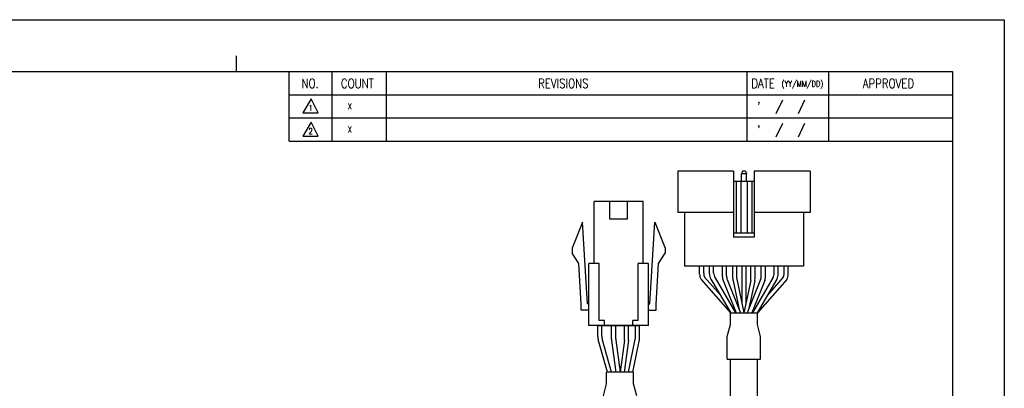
# Model space of a CAD drawing. Header units: millimetres. Extents: x 0 to 297, y 0 to 210.
# Tile 4 of 4: x 107 to 297, y 139 to 210. Entities that reach past the tile are written whole.
import ezdxf

# ---------------------------------------------------------------- set-up
doc = ezdxf.new("R2010")
doc.units = ezdxf.units.MM
doc.layers.add('DIM', color=3, linetype='Continuous')
doc.layers.add('SHEET', color=1, linetype='Continuous')
doc.styles.add('SHEET1', font='ROMANS.SHX', dxfattribs={"width": 0.8, "height": 3})

msp = doc.modelspace()

# ---------------------------------------------------------------- linework, layer by layer
at = {"color": 4}
msp.add_line((148.5, 203), (148.5, 200), dxfattribs=at)
for p, q in [((233.8621, 180.7251), (233.8621, 172.7251)), ((244.6621, 180.7251), (233.8621, 180.7251)), ((244.6621, 180.7251), (244.6621, 167.9251)), ((246.3621, 180.7251), (246.1621, 180.2251)), ((246.1621, 178.7251), (246.1621, 180.2251)), ((247.1621, 180.2251), (246.1621, 180.2251)), ((246.9621, 180.7251), (246.3621, 180.7251)), ((246.9621, 180.7251), (247.1621, 180.2251)), ((247.1621, 178.7251), (247.1621, 180.2251)), ((248.6621, 180.7251), (248.6621, 167.9251)), ((248.6621, 178.7251), (244.6621, 178.7251)), ((245.1621, 178.7251), (245.1621, 168.7251)), ((246.0621, 178.7251), (246.0621, 168.7251)), ((247.2621, 178.7251), (247.2621, 168.7251)), ((248.1621, 178.7251), (248.1621, 168.7251)), ((217.6923, 162.848), (217.6923, 174.848)), ((220.7423, 171.448), (220.7423, 174.848)), ((224.1423, 171.448), (224.1423, 174.848)), ((227.1923, 162.848), (227.1923, 174.848)), ((244.6621, 172.7251), (233.8621, 172.7251)), ((235.1621, 172.7251), (235.1621, 162.3251)), ((259.4621, 172.7251), (248.6621, 172.7251)), ((258.1621, 172.7251), (258.1621, 162.3251)), ((215.4423, 170.848), (213.4423, 165.848)), ((216.3923, 155.048), (215.4423, 170.848)), ((228.4923, 155.048), (229.4423, 170.848)), ((229.4423, 170.848), (231.4423, 165.848)), ((248.6621, 168.7251), (244.6621, 168.7251)), ((248.6621, 167.9251), (244.6621, 167.9251)), ((213.4423, 165.848), (213.4423, 164.848)), ((231.4423, 165.848), (231.4423, 164.848)), ((214.7195, 162.8759), (213.4423, 164.848)), ((230.1652, 162.8759), (231.4423, 164.848)), ((215.1945, 154.9759), (214.7195, 162.8759)), ((216.6923, 150.848), (216.6923, 162.848)), ((218.6923, 151.848), (218.6923, 162.848)), ((226.1923, 151.848), (226.1923, 162.848)), ((228.1923, 150.848), (228.1923, 162.848)), ((229.6902, 154.9759), (230.1652, 162.8759)), ((258.1621, 162.3251), (235.1621, 162.3251)), ((253.3028, 162.3251), (240.0028, 162.3251)), ((246.2528, 162.3251), (246.2528, 155.2079)), ((247.0528, 162.3251), (247.0528, 155.2079)), ((215.1923, 153.848), (215.1923, 155.048)), ((229.6923, 153.848), (229.6923, 155.048)), ((218.3861, 148.7299), (218.3861, 150.848)), ((218.3861, 150.848), (226.4986, 150.848)), ((219.1861, 148.8406), (219.1861, 150.848)), ((219.6923, 150.848), (219.6923, 151.848)), ((225.1923, 150.848), (225.1923, 151.848)), ((225.6986, 148.6495), (225.6986, 150.848)), ((226.4986, 148.5683), (226.4986, 150.848)), ((220.2491, 141.848), (218.4612, 148.187)), ((221.0803, 141.848), (219.2612, 148.2977)), ((224.3447, 141.848), (225.6578, 148.2475)), ((225.1614, 141.848), (226.4578, 148.1663)), ((244.0621, 136.5357), (244.0621, 144.3407)), ((244.0621, 144.3407), (249.2621, 144.3407)), ((249.2621, 134.3818), (249.2621, 144.3407))]:
    msp.add_line(p, q)
at = {"color": 0}
for p, q in [((259.4621, 180.7251), (248.6621, 180.7251)), ((259.4621, 180.7251), (259.4621, 172.7251)), ((238.0835, 160.7795), (238.0835, 162.3251)), ((238.8835, 160.9965), (238.8835, 162.3251)), ((240.0028, 160.8517), (240.0028, 162.3251)), ((240.8028, 161.0688), (240.8028, 162.3251)), ((242.5028, 160.3311), (242.5028, 162.3251)), ((243.3028, 160.4853), (243.3028, 162.3251)), ((244.5028, 159.9451), (244.5028, 162.3251)), ((245.3028, 159.9889), (245.3028, 162.3251)), ((248.0028, 159.9889), (248.0028, 162.3251)), ((248.8028, 159.9441), (248.8028, 162.3251)), ((250.0213, 160.4853), (250.0213, 162.3251)), ((250.8213, 160.3311), (250.8213, 162.3251)), ((252.5028, 161.0688), (252.5028, 162.3251)), ((253.3028, 160.8517), (253.3028, 162.3251)), ((254.4407, 160.9965), (254.4407, 162.3251)), ((255.2407, 160.7795), (255.2407, 162.3251)), ((241.0771, 160.058), (245.0206, 153.3251)), ((252.2286, 160.058), (248.285, 153.3251)), ((240.2771, 159.8409), (244.0935, 153.3251)), ((242.6461, 159.5878), (245.1535, 153.3251)), ((243.4461, 159.742), (246.0153, 153.3251)), ((249.878, 159.742), (247.3089, 153.3251)), ((250.678, 159.5878), (248.1706, 153.3251)), ((253.0286, 159.8409), (249.2121, 153.3251)), ((244.0623, 153.3251), (249.2615, 153.3251)), ((244.0623, 151.0764), (244.0623, 153.3251)), ((249.2615, 151.0764), (249.2615, 153.3251)), ((221.0625, 148.2535), (221.0625, 150.848)), ((221.8625, 148.3064), (221.8625, 150.848)), ((223.5625, 148.3064), (223.5625, 150.848)), ((224.3625, 148.2535), (224.3625, 150.848)), ((243.4422, 148.7518), (244.0623, 151.0764)), ((249.8819, 148.7504), (249.2615, 151.0764)), ((243.4422, 144.3407), (243.4422, 148.7518)), ((249.8819, 144.3407), (249.8819, 148.7504)), ((221.0799, 147.9899), (221.8964, 141.848)), ((221.8799, 148.0428), (222.7034, 141.848)), ((223.545, 148.0428), (222.7216, 141.848)), ((224.345, 147.9899), (223.5286, 141.848)), ((243.4422, 144.3407), (249.8819, 144.3407)), ((225.3031, 141.848), (220.1038, 141.848)), ((220.1038, 139.5993), (220.1038, 141.848)), ((225.3031, 139.5993), (225.3031, 141.848)), ((219.4834, 137.2733), (220.1038, 139.5993)), ((225.9231, 137.2747), (225.3031, 139.5993))]:
    msp.add_line(p, q, dxfattribs=at)
at = {"color": 6}
msp.add_lwpolyline([(0, 210), (297, 210), (297, 0), (0, 0)], close=True, dxfattribs=at)
at = {"color": 4}
msp.add_lwpolyline([(10, 200), (287, 200), (287, 10), (10, 10)], close=True, dxfattribs=at)
for points in [[(227.1923, 174.848), (217.6923, 174.848)], [(224.1423, 171.448), (220.7423, 171.448)], [(218.6923, 162.848), (216.6923, 162.848)], [(228.1923, 162.848), (226.1923, 162.848)], [(216.6923, 155.048), (216.3923, 155.048)], [(228.1923, 155.048), (228.4923, 155.048)], [(216.6923, 153.848), (215.1923, 153.848)], [(216.6923, 153.848), (215.1923, 153.848)], [(228.1923, 153.848), (229.6923, 153.848)], [(228.1923, 153.848), (229.6923, 153.848)], [(228.1923, 150.848), (216.6923, 150.848)], [(219.6923, 151.848), (218.6923, 151.848)], [(226.1923, 151.848), (225.1923, 151.848)]]:
    msp.add_lwpolyline(points)
at = {"color": 0}
for centre, start, end in [((240.0835, 160.7795), 180, 210.358277), ((240.8835, 160.9965), 180, 203.791628), ((242.0028, 160.8517), 180, 210.358277), ((242.8028, 161.0688), 180, 210.358277), ((244.5028, 160.3311), 180, 201.819991), ((245.3028, 160.4853), 180, 201.819991), ((248.0213, 160.4853), 338.180008, 359.999999), ((248.8213, 160.3311), 338.180008, 359.999999), ((250.5028, 161.0688), 329.641723, 0), ((251.3028, 160.8517), 329.641723, 0), ((252.4407, 160.9965), 336.208372, 0), ((253.2407, 160.7795), 329.641723, 0), ((223.0625, 148.2535), 180, 187.571875), ((223.8625, 148.3064), 180, 187.571875), ((221.5625, 148.3064), 352.428125, 0), ((222.3625, 148.2535), 352.428125, 0)]:
    msp.add_arc(centre, 2, start, end, dxfattribs=at)
for centre, start, end in [((246.5028, 159.9451), 180, 192.243597), ((247.3028, 159.9889), 180, 191.729285), ((246.0028, 159.9889), 348.270715, 0), ((246.8028, 159.9441), 347.81127, 0), ((220.3861, 148.7299), 180, 195.750963), ((221.1861, 148.8406), 180, 195.750963), ((223.6986, 148.6495), 348.404564, 0), ((224.4986, 148.5683), 348.404564, 0)]:
    msp.add_arc(centre, 2, start, end)
at = {"layer": 'DIM', "color": 0}
for p, q in [((239.0534, 160.1897), (242.1199, 156.7262)), ((254.2707, 160.1897), (251.2042, 156.7262)), ((238.3577, 159.7687), (244.0626, 153.3251)), ((244.5483, 159.5209), (245.7479, 153.9928)), ((245.3446, 159.5824), (246.6437, 153.3251)), ((247.9611, 159.5824), (246.6619, 153.3251)), ((248.7577, 159.5218), (247.5485, 153.9235)), ((254.9664, 159.7687), (249.2615, 153.3251))]:
    msp.add_line(p, q, dxfattribs=at)
at = {"layer": 'SHEET', "color": 7}
for q in [(158.75, 200), (287, 186.5)]:
    msp.add_line((158.75, 186.5), q, dxfattribs=at)
at = {"layer": 'SHEET'}
for p, q in [((167, 200), (167, 186.5)), ((177.5, 200), (177.5, 186.5)), ((247.25, 200), (247.25, 186.5)), ((263, 200), (263, 186.5)), ((158.75, 195.5), (287, 195.5)), ((254.1049, 194.4555), (252.8538, 191.7979)), ((258.3681, 194.4514), (257.117, 191.7938)), ((158.75, 191), (287, 191)), ((254.1049, 189.9555), (252.8538, 187.2979)), ((258.3681, 189.9514), (257.117, 187.2938))]:
    msp.add_line(p, q, dxfattribs=at)
at = {"layer": 'SHEET', "color": 1, "linetype": 'Continuous'}
for p, q in [((162.9573, 194.708), (161.3697, 192.0032)), ((164.3685, 192.0032), (162.9573, 194.708)), ((161.3697, 192.0032), (164.3685, 192.0032)), ((162.9573, 190.208), (161.3697, 187.5032)), ((164.3685, 187.5032), (162.9573, 190.208)), ((161.3697, 187.5032), (164.3685, 187.5032))]:
    msp.add_line(p, q, dxfattribs=at)

# ---------------------------------------------------------------- texts
at = {"layer": 'SHEET', "style": 'SHEET1', "width": 0.8}
for s, height, p in [('NO.', 1.8, (161.128, 196.7733)), ('COUNT', 1.8, (168.7355, 196.7733)), ('DATE', 1.8, (248.0796, 196.7733)), ('(YY/MM/DD)', 1.125, (253.9419, 197.0429)), ('APPROVED', 1.8, (269.6251, 196.7733)), ('1', 1.125, (162.4882, 192.373)), ('X', 1.125, (170.0593, 192.6937)), ("'", 1.8, (249.2479, 192.2816)), ('2', 1.125, (162.4882, 187.873)), ('X', 1.125, (170.0593, 188.1937)), ("'", 1.8, (249.2479, 187.7816))]:
    msp.add_text(s, height=height, dxfattribs=at).set_placement(p)
at = {"layer": 'SHEET', "color": 7, "style": 'SHEET1', "width": 0.8}
msp.add_text('REVISIONS', height=1.8, dxfattribs=at).set_placement((206.859, 196.7733))

doc.saveas('drawing.dxf')
